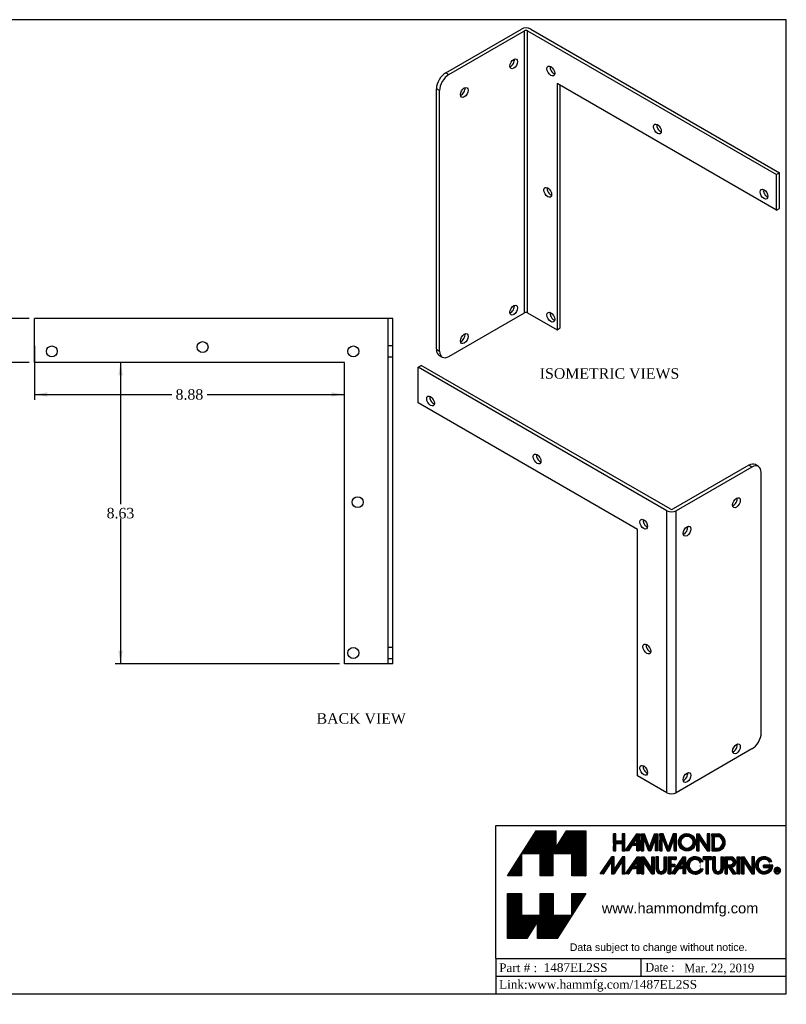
# Model space of a CAD drawing. Header units: inches. Extents: x 0.1 to 41.9, y -0.2 to 27.9.
# Tile 2 of 2: x 20 to 41.9, y -0.2 to 27.9. Entities that reach past the tile are written whole.
import ezdxf
from ezdxf import colors
from ezdxf.entities.mleader import LeaderData, LeaderLine
from ezdxf.enums import TextEntityAlignment as Align
from ezdxf.lldxf.tags import DXFTag
from ezdxf.math import Vec2, Vec3

# ---------------------------------------------------------------- set-up
doc = ezdxf.new("R2010")
doc.units = ezdxf.units.IN
doc.header["$MEASUREMENT"] = 0
for name, color, linetype in [('COM70676-3', 7, 'Continuous'), ('Default', 7, 'Continuous'), ('Layer_1', 7, 'Continuous')]:
    doc.layers.add(name, color=color, linetype=linetype)
doc.styles.add('SEACAD_Times_New_Roman', font='times.ttf')
tags = doc.linetypes.add('HIDDEN2', pattern=[0.1875, 0.125, -0.0625]).pattern_tags.tags
tags[6:7] = [DXFTag(74, 4), DXFTag(75, 0), DXFTag(340, '0'), DXFTag(46, 0.0), DXFTag(50, 0.0), DXFTag(44, 0.0), DXFTag(45, 0.0)]
tags[4:5] = [DXFTag(74, 4), DXFTag(75, 0), DXFTag(340, '0'), DXFTag(46, 0.0), DXFTag(50, 0.0), DXFTag(44, 0.0), DXFTag(45, 0.0)]
doc.dimstyles.new('HAMMOND_(STH_-_48x32)', dxfattribs={"dimtxt": 0.3, "dimasz": 0.375, "dimexe": 0.15, "dimexo": 0.15, "dimgap": 0.075, "dimtad": 0, "dimtih": 1, "dimtoh": 1, "dimzin": 0, "dimdsep": 46, "dimtxsty": 'SEACAD_Times_New_Roman', "dimblk1": '_SE_FILLED', "dimblk2": '_SE_FILLED', "dimsah": 1, "dimcen": 0.15, "dimadec": 0, "dimazin": 0, "dimtfac": 0.8, "dimtofl": 0, "dimtmove": 1, "dimatfit": 3, "dimfxl": 1, "dimtolj": 1, "dimtzin": 0, "dimarcsym": 0})

# ---------------------------------------------------------------- blocks, each defined once
blk = doc.blocks.new('SE1')
at = {"layer": 'COM70676-3', "color": 7, "linetype": 'Continuous'}
for p, q in [((32.189, 26.412), (34.357, 27.663)), ((32.278, 26.361), (34.445, 27.612)), ((34.445, 19.549), (34.445, 27.612)), ((34.53, 27.612), (41.647, 23.503)), ((34.53, 19.549), (34.53, 27.612)), ((34.618, 27.663), (41.735, 23.554)), ((32.189, 26.412), (32.278, 26.361)), ((31.924, 18.502), (31.924, 25.952)), ((32.012, 25.901), (31.924, 25.952)), ((41.647, 22.482), (35.371, 26.105)), ((35.371, 26.105), (35.371, 19.063)), ((35.46, 19.114), (35.46, 26.054)), ((32.012, 18.451), (32.012, 25.901)), ((41.735, 23.554), (41.647, 23.503)), ((41.647, 22.482), (41.647, 23.503)), ((41.735, 22.533), (41.735, 23.554)), ((41.647, 22.482), (41.735, 22.533)), ((32.278, 18.298), (34.445, 19.549)), ((34.53, 19.549), (35.371, 19.063)), ((35.371, 19.063), (35.46, 19.114)), ((31.924, 18.502), (32.012, 18.451)), ((32.002, 18.33), (32.09, 18.279))]:
    blk.add_line(p, q, dxfattribs=at)
for centre, major_axis, start_param, end_param in [((34.487, 27.587), (-0.185, 0), 3.926991, 5.497787), ((34.487, 27.587), (-0.06, 0), 3.926991, 5.497787), ((34.045, 26.718), (-0.078, -0.135), 0.601264, 2.540328), ((35.283, 26.514), (0.078, -0.135), 3.742857, 5.681921), ((32.189, 26.105), (-0.188, -0.325), 3.926991, 5.497787), ((32.278, 26.054), (0.188, 0.325), 0.785398, 2.356194), ((32.631, 25.901), (-0.078, -0.135), 0.601264, 2.540328), ((38.333, 24.855), (0.078, -0.135), 3.742857, 5.681921), ((35.195, 23.044), (0.078, -0.135), 3.742857, 5.681921), ((41.382, 22.992), (0.078, -0.135), 3.742857, 5.681921), ((34.045, 19.676), (-0.078, -0.135), 0.601264, 2.540328), ((34.487, 19.524), (-0.06, 0), 3.926991, 5.497787), ((35.283, 19.472), (0.078, -0.135), 3.742857, 5.681921), ((32.631, 18.859), (-0.078, -0.135), 0.601264, 2.540328), ((32.189, 18.655), (0.188, 0.325), 2.356194, 3.141593), ((32.278, 18.604), (0.188, 0.325), 2.356194, 3.926991)]:
    blk.add_ellipse(centre, major_axis=major_axis, ratio=0.57735, start_param=start_param, end_param=end_param, dxfattribs=at)
for centre, major_axis in [((34.134, 26.667), (0.078, 0.135)), ((35.194, 26.463), (-0.078, 0.135)), ((32.72, 25.85), (0.078, 0.135)), ((38.244, 24.804), (-0.078, 0.135)), ((35.107, 22.993), (-0.078, 0.135)), ((41.293, 22.941), (-0.078, 0.135)), ((34.134, 19.625), (0.078, 0.135)), ((35.194, 19.421), (-0.078, 0.135)), ((32.72, 18.808), (0.078, 0.135))]:
    blk.add_ellipse(centre, major_axis=major_axis, ratio=0.57735, dxfattribs=at)
blk = doc.blocks.new('SE4')
at = {"layer": 'COM70676-3', "color": 7, "linetype": 'Continuous'}
for p, q in [((31.4, 17.993), (31.489, 18.044)), ((38.606, 13.935), (31.489, 18.044)), ((38.517, 13.884), (31.4, 17.993)), ((31.4, 16.972), (31.4, 17.993)), ((37.676, 13.349), (31.4, 16.972)), ((40.858, 15.186), (38.69, 13.935)), ((40.946, 15.135), (38.779, 13.884)), ((40.946, 15.135), (40.858, 15.186)), ((41.134, 15.154), (41.045, 15.205)), ((41.211, 7.532), (41.211, 14.982)), ((38.517, 5.821), (38.517, 13.884)), ((38.779, 5.821), (38.779, 13.884)), ((37.676, 6.307), (37.676, 13.349)), ((40.946, 7.072), (38.779, 5.821)), ((38.517, 5.821), (37.676, 6.307))]:
    blk.add_line(p, q, dxfattribs=at)
for centre, major_axis in [((31.754, 17.023), (0.078, -0.135)), ((34.803, 15.365), (0.078, -0.135)), ((40.504, 14.115), (0.078, 0.135)), ((37.852, 13.502), (0.078, -0.135)), ((39.09, 13.298), (0.078, 0.135)), ((37.94, 9.931), (0.078, -0.135)), ((40.504, 7.073), (0.078, 0.135)), ((37.852, 6.46), (0.078, -0.135)), ((39.09, 6.256), (0.078, 0.135))]:
    blk.add_ellipse(centre, major_axis=major_axis, ratio=0.57735, dxfattribs=at)
for centre, major_axis, start_param, end_param in [((31.842, 17.074), (-0.078, 0.135), 0.601264, 2.540328), ((34.891, 15.416), (-0.078, 0.135), 0.601264, 2.540328), ((40.858, 14.88), (-0.187, -0.325), 3.141593, 3.926991), ((40.946, 14.829), (-0.187, -0.325), 2.356194, 3.926991), ((40.416, 14.166), (-0.078, -0.135), 0.601264, 2.540328), ((38.648, 13.96), (0.185, 0), 3.926991, 5.497787), ((38.648, 13.96), (0.06, 0), 3.926991, 5.497787), ((37.941, 13.553), (-0.078, 0.135), 0.601264, 2.540328), ((39.002, 13.349), (-0.078, -0.135), 0.601264, 2.540328), ((38.029, 9.982), (-0.078, 0.135), 0.601264, 2.540328), ((40.946, 7.379), (-0.188, -0.325), 0.785398, 2.356194), ((40.416, 7.124), (-0.078, -0.135), 0.601264, 2.540328), ((37.941, 6.511), (-0.078, 0.135), 0.601264, 2.540328), ((39.002, 6.307), (-0.078, -0.135), 0.601264, 2.540328), ((38.648, 5.897), (0.185, 0), 3.926991, 5.497787)]:
    blk.add_ellipse(centre, major_axis=major_axis, ratio=0.57735, start_param=start_param, end_param=end_param, dxfattribs=at)
blk = doc.blocks.new('SE5')
at = {"layer": 'COM70676-3', "color": 7, "linetype": 'Continuous'}
for p, q in [((30.486, 19.379), (20.421, 19.379)), ((20.421, 18.129), (20.421, 19.379)), ((30.671, 19.379), (30.486, 19.379)), ((30.671, 9.504), (30.671, 19.379)), ((29.296, 18.129), (20.421, 18.129)), ((29.296, 9.504), (29.296, 18.129)), ((30.486, 9.504), (29.296, 9.504)), ((30.671, 9.504), (30.486, 9.504))]:
    blk.add_line(p, q, dxfattribs=at)
at = {"layer": 'COM70676-3', "color": 7, "linetype": 'HIDDEN2'}
for p, q in [((30.546, 9.504), (30.546, 19.379)), ((30.671, 18.598), (30.546, 18.598)), ((30.546, 18.285), (30.671, 18.285)), ((30.671, 9.973), (30.546, 9.973)), ((30.546, 9.661), (30.671, 9.661))]:
    blk.add_line(p, q, dxfattribs=at)
at = {"layer": 'COM70676-3', "color": 7, "linetype": 'Continuous'}
for centre in [(20.921, 18.442), (25.233, 18.567), (29.546, 18.442), (29.67, 14.13), (29.546, 9.817)]:
    blk.add_circle(centre, 0.156, dxfattribs=at)
blk = doc.blocks.new('DMBLK4323')
at = {"layer": 'Default', "linetype": 'Continuous', "transparency": 16777216}
for points in [[(20.796, 17.148), (20.796, 17.273), (20.421, 17.211)], [(28.921, 17.148), (29.296, 17.211), (28.921, 17.273)]]:
    blk.add_hatch(color=7, dxfattribs=at).paths.add_polyline_path(points)
at = {"layer": 'Default', "color": 7, "linetype": 'Continuous', "transparency": 16777216}
for p, q in [((20.421, 18.604), (20.421, 17.061)), ((20.421, 17.211), (24.355, 17.211)), ((25.361, 17.211), (29.296, 17.211))]:
    blk.add_line(p, q, dxfattribs=at)
at = {"layer": 'Default', "color": 7, "linetype": 'Continuous', "transparency": 16777216, "style": 'SEACAD_Times_New_Roman'}
blk.add_text('8.88', height=0.3, dxfattribs=at).set_placement((24.46, 17.361), align=Align.TOP_LEFT)
blk = doc.blocks.new('_SE_FILLED')
at = {"color": 0}
blk.add_line((0, 0), (-1, 0), dxfattribs=at)
blk.add_solid([(0, 0), (-1, -0.1665), (-1, 0.1665), (0, 0)], dxfattribs=at)
blk = doc.blocks.new('DMBLK4324')
at = {"layer": 'Default', "linetype": 'Continuous', "transparency": 16777216}
for points in [[(22.824, 17.754), (22.949, 17.754), (22.886, 18.129)], [(22.824, 9.879), (22.886, 9.504), (22.949, 9.879)]]:
    blk.add_hatch(color=7, dxfattribs=at).paths.add_polyline_path(points)
at = {"layer": 'Default', "color": 7, "linetype": 'Continuous', "transparency": 16777216}
for p, q in [((22.886, 18.129), (22.886, 14.072)), ((22.886, 13.667), (22.886, 9.504)), ((29.146, 9.504), (22.736, 9.504))]:
    blk.add_line(p, q, dxfattribs=at)
at = {"layer": 'Default', "color": 7, "linetype": 'Continuous', "transparency": 16777216, "style": 'SEACAD_Times_New_Roman'}
blk.add_text('8.63', height=0.3, dxfattribs=at).set_placement((22.488, 13.967), align=Align.TOP_LEFT)
blk = doc.blocks.new('DMBLK4325')
at = {"layer": 'Default', "linetype": 'Continuous', "transparency": 16777216}
for points in [[(19.303, 19.004), (19.428, 19.004), (19.365, 19.379)], [(19.303, 18.504), (19.365, 18.129), (19.428, 18.504)]]:
    blk.add_hatch(color=7, dxfattribs=at).paths.add_polyline_path(points)
at = {"layer": 'Default', "color": 7, "linetype": 'Continuous', "transparency": 16777216}
for p, q in [((20.271, 19.379), (19.215, 19.379)), ((19.365, 19.009), (19.365, 19.379)), ((19.365, 18.129), (19.365, 18.604)), ((20.271, 18.129), (19.215, 18.129))]:
    blk.add_line(p, q, dxfattribs=at)
at = {"layer": 'Default', "color": 7, "linetype": 'Continuous', "transparency": 16777216, "style": 'SEACAD_Times_New_Roman'}
blk.add_text('1.25', height=0.3, dxfattribs=at).set_placement((18.967, 18.904), align=Align.TOP_LEFT)
blk = doc.blocks.new('TITLE_BLOCK')
at = {"layer": 'Default', "linetype": 'Continuous'}
h = blk.add_hatch(dxfattribs=at)
h.set_pattern_fill('LINE', scale=0.007999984, angle=45, style=0)
h.paths.add_polyline_path([(1.298, 2.413), (1.837, 2.413), (1.837, 1.791), (2.237, 1.791), (2.237, 3.074), (1.687, 3.074), (1.383, 2.59), (1.383, 3.074), (0.817, 3.074), (-0.002, 1.791), (0.4, 1.791), (0.4, 2.413), (0.935, 2.413), (0.935, 1.791), (1.298, 1.791)])
h = blk.add_hatch(dxfattribs=at)
h.set_pattern_fill('LINE', scale=4000, angle=45, style=0)
h.paths.add_polyline_path([(3.353, 2.505), (3.353, 2.988), (3.282, 2.988), (3.282, 2.786), (3.101, 2.786), (3.101, 2.988), (3.03, 2.988), (3.03, 2.505), (3.101, 2.505), (3.101, 2.715), (3.282, 2.715), (3.282, 2.505)])
h = blk.add_hatch(dxfattribs=at)
h.set_pattern_fill('LINE', scale=4000, angle=45, style=0)
h.paths.add_polyline_path([(3.282, 2.715), (3.282, 2.505), (3.353, 2.505), (3.353, 2.988), (3.282, 2.988), (3.282, 2.786), (3.101, 2.786), (3.101, 2.988), (3.03, 2.988), (3.03, 2.505), (3.101, 2.505), (3.101, 2.715)])
h = blk.add_hatch(dxfattribs=at)
h.set_pattern_fill('LINE', scale=4000, angle=45, style=0)
h.paths.add_polyline_path([(3.101, 2.715), (3.282, 2.715), (3.282, 2.505), (3.353, 2.505), (3.353, 2.988), (3.282, 2.988), (3.282, 2.786), (3.101, 2.786), (3.101, 2.988), (3.03, 2.988), (3.03, 2.505), (3.101, 2.505)])
h = blk.add_hatch(dxfattribs=at)
h.set_pattern_fill('LINE', scale=1600, angle=45, style=0)
h.paths.add_polyline_path([(3.282, 2.988), (3.282, 2.786), (3.101, 2.786), (3.101, 2.988), (3.03, 2.988), (3.03, 2.505), (3.101, 2.505), (3.101, 2.715), (3.282, 2.715), (3.282, 2.505), (3.353, 2.505), (3.353, 2.988)])
h = blk.add_hatch(dxfattribs=at)
h.set_pattern_fill('LINE', scale=1600, angle=45, style=0)
h.paths.add_polyline_path([(3.353, 2.505), (3.353, 2.988), (3.282, 2.988), (3.282, 2.786), (3.101, 2.786), (3.101, 2.988), (3.03, 2.988), (3.03, 2.505), (3.101, 2.505), (3.101, 2.715), (3.282, 2.715), (3.282, 2.505)])
h = blk.add_hatch(dxfattribs=at)
h.set_pattern_fill('LINE', scale=0.007999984, angle=45, style=0)
h.paths.add_polyline_path([(3.353, 2.505), (3.353, 2.988), (3.282, 2.988), (3.282, 2.786), (3.101, 2.786), (3.101, 2.988), (3.03, 2.988), (3.03, 2.505), (3.101, 2.505), (3.101, 2.715), (3.282, 2.715), (3.282, 2.505)])
h = blk.add_hatch(dxfattribs=at)
h.set_pattern_fill('LINE', scale=0.007999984, angle=45, style=0)
h.paths.add_polyline_path([(3.699, 2.988), (3.363, 2.505), (3.458, 2.505), (3.561, 2.655), (3.699, 2.655), (3.699, 2.505), (3.773, 2.505), (3.773, 2.988)])
h.paths.add_polyline_path([(3.606, 2.72), (3.699, 2.72), (3.699, 2.847)])
h = blk.add_hatch(dxfattribs=at)
h.set_pattern_fill('LINE', scale=0.007999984, angle=45, style=0)
edge = h.paths.add_edge_path()
edge.add_line((3.823, 2.988), (3.823, 2.505))
edge.add_line((3.823, 2.505), (3.894, 2.505))
edge.add_spline(control_points=[(3.894, 2.505), (3.894, 2.505), (3.894, 2.879), (3.894, 2.879)], knot_values=[0, 0, 0, 0, 1, 1, 1, 1], degree=3, periodic=0)
edge.add_line((3.894, 2.879), (4.029, 2.505))
edge.add_spline(control_points=[(4.029, 2.505), (4.029, 2.505), (4.1, 2.505), (4.1, 2.505)], knot_values=[0, 0, 0, 0, 1, 1, 1, 1], degree=3, periodic=0)
edge.add_line((4.1, 2.505), (4.233, 2.877))
edge.add_spline(control_points=[(4.233, 2.877), (4.233, 2.877), (4.233, 2.505), (4.233, 2.505)], knot_values=[0, 0, 0, 0, 1, 1, 1, 1], degree=3, periodic=0)
edge.add_spline(control_points=[(4.233, 2.505), (4.233, 2.505), (4.304, 2.505), (4.304, 2.505)], knot_values=[0, 0, 0, 0, 1, 1, 1, 1], degree=3, periodic=0)
edge.add_line((4.304, 2.505), (4.304, 2.988))
edge.add_spline(control_points=[(4.304, 2.988), (4.304, 2.988), (4.203, 2.988), (4.203, 2.988)], knot_values=[0, 0, 0, 0, 1, 1, 1, 1], degree=3, periodic=0)
edge.add_line((4.203, 2.988), (4.066, 2.596))
edge.add_line((4.066, 2.596), (3.921, 2.988))
edge.add_spline(control_points=[(3.921, 2.988), (3.921, 2.988), (3.823, 2.988), (3.823, 2.988)], knot_values=[0, 0, 0, 0, 1, 1, 1, 1], degree=3, periodic=0)
h = blk.add_hatch(dxfattribs=at)
h.set_pattern_fill('LINE', scale=0.007999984, angle=45, style=0)
h.paths.add_polyline_path([(4.357, 2.988), (4.357, 2.505), (4.426, 2.505), (4.426, 2.879), (4.563, 2.505), (4.636, 2.505), (4.77, 2.877), (4.77, 2.505), (4.838, 2.505), (4.838, 2.988), (4.74, 2.988), (4.598, 2.596), (4.454, 2.988)])
h = blk.add_hatch(dxfattribs=at)
h.set_pattern_fill('LINE', scale=0.007999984, angle=45, style=0)
edge = h.paths.add_edge_path()
edge.add_ellipse((5.134, 2.748), major_axis=(0.246, 0), ratio=1, start_angle=0, end_angle=360)
edge = h.paths.add_edge_path()
edge.add_ellipse((5.134, 2.748), major_axis=(0.174, 0), ratio=1, start_angle=0, end_angle=360)
h = blk.add_hatch(dxfattribs=at)
h.set_pattern_fill('LINE', scale=0.007999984, angle=45, style=0)
edge = h.paths.add_edge_path()
edge.add_line((5.486, 2.505), (5.486, 2.84))
edge.add_line((5.486, 2.84), (5.714, 2.505))
edge.add_line((5.714, 2.505), (5.788, 2.505))
edge.add_line((5.788, 2.505), (5.788, 2.988))
edge.add_line((5.788, 2.988), (5.714, 2.988))
edge.add_line((5.714, 2.988), (5.714, 2.641))
edge.add_line((5.714, 2.641), (5.486, 2.988))
edge.add_spline(control_points=[(5.486, 2.988), (5.486, 2.988), (5.415, 2.988), (5.415, 2.988)], knot_values=[0, 0, 0, 0, 1, 1, 1, 1], degree=3, periodic=0)
edge.add_line((5.415, 2.988), (5.415, 2.505))
edge.add_line((5.415, 2.505), (5.486, 2.505))
h = blk.add_hatch(dxfattribs=at)
h.set_pattern_fill('LINE', scale=0.007999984, angle=45, style=0)
edge = h.paths.add_edge_path()
edge.add_line((5.843, 2.988), (5.843, 2.505))
edge.add_line((5.843, 2.505), (6.029, 2.505))
edge.add_arc((5.984, 2.746), 0.246, 280.5504, 439.4496)
edge.add_line((6.029, 2.988), (5.843, 2.988))
edge = h.paths.add_edge_path()
edge.add_line((5.917, 2.576), (6.038, 2.576))
edge.add_arc((5.978, 2.746), 0.18, 289.4917, 430.5083)
edge.add_line((6.038, 2.916), (5.917, 2.916))
edge.add_line((5.917, 2.916), (5.917, 2.576))
h = blk.add_hatch(dxfattribs=at)
h.set_pattern_fill('LINE', scale=0.007999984, angle=45, style=0)
h.paths.add_polyline_path([(3.05, 1.975), (3.05, 2.329), (2.983, 2.329), (2.655, 1.843), (2.747, 1.843), (2.975, 2.186), (2.975, 1.843), (3.05, 1.843), (3.279, 2.186), (3.279, 1.843), (3.353, 1.843), (3.353, 2.329), (3.287, 2.329)])
h = blk.add_hatch(dxfattribs=at)
h.set_pattern_fill('LINE', scale=0.007999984, angle=45, style=0)
h.paths.add_polyline_path([(3.707, 2.329), (3.369, 1.843), (3.464, 1.843), (3.57, 1.994), (3.707, 1.994), (3.707, 1.843), (3.778, 1.843), (3.778, 2.329)])
h.paths.add_polyline_path([(3.612, 2.059), (3.707, 2.059), (3.707, 2.186)])
h = blk.add_hatch(dxfattribs=at)
h.set_pattern_fill('LINE', scale=0.007999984, angle=45, style=0)
edge = h.paths.add_edge_path()
edge.add_line((3.823, 2.329), (3.823, 1.843))
edge.add_spline(control_points=[(3.823, 1.843), (3.823, 1.843), (3.898, 1.843), (3.898, 1.843)], knot_values=[0, 0, 0, 0, 1, 1, 1, 1], degree=3, periodic=0)
edge.add_line((3.898, 1.843), (3.898, 2.179))
edge.add_line((3.898, 2.179), (4.125, 1.843))
edge.add_line((4.125, 1.843), (4.194, 1.843))
edge.add_line((4.194, 1.843), (4.194, 2.329))
edge.add_line((4.194, 2.329), (4.125, 2.329))
edge.add_line((4.125, 2.329), (4.125, 1.984))
edge.add_line((4.125, 1.984), (3.898, 2.329))
edge.add_line((3.898, 2.329), (3.823, 2.329))
h = blk.add_hatch(dxfattribs=at)
h.set_pattern_fill('LINE', scale=0.007999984, angle=45, style=0)
edge = h.paths.add_edge_path()
edge.add_line((4.246, 2.329), (4.246, 1.991))
edge.add_arc((4.398, 1.991), 0.152, 180, 360)
edge.add_spline(control_points=[(4.551, 1.991), (4.551, 1.991), (4.551, 2.329), (4.551, 2.329)], knot_values=[0, 0, 0, 0, 1, 1, 1, 1], degree=3, periodic=0)
edge.add_line((4.551, 2.329), (4.478, 2.329))
edge.add_line((4.478, 2.329), (4.478, 1.991))
edge.add_arc((4.397, 1.991), 0.0818, 180, 360, ccw=False)
edge.add_spline(control_points=[(4.315, 1.991), (4.315, 1.991), (4.315, 2.329), (4.315, 2.329)], knot_values=[0, 0, 0, 0, 1, 1, 1, 1], degree=3, periodic=0)
edge.add_line((4.315, 2.329), (4.246, 2.329))
h = blk.add_hatch(dxfattribs=at)
h.set_pattern_fill('LINE', scale=0.007999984, angle=45, style=0)
h.paths.add_polyline_path([(4.671, 2.126), (4.671, 2.255), (4.82, 2.255), (4.82, 2.329), (4.6, 2.329), (4.6, 1.843), (4.671, 1.843), (4.671, 2.055), (4.785, 2.055), (4.785, 2.126)])
h = blk.add_hatch(dxfattribs=at)
h.set_pattern_fill('LINE', scale=0.007999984, angle=45, style=0)
h.paths.add_polyline_path([(5.026, 2.329), (4.688, 1.843), (4.783, 1.843), (4.888, 1.994), (5.026, 1.994), (5.026, 1.843), (5.096, 1.843), (5.096, 2.329)])
h.paths.add_polyline_path([(4.931, 2.059), (5.026, 2.059), (5.026, 2.186)])
h = blk.add_hatch(dxfattribs=at)
h.set_pattern_fill('LINE', scale=0.007999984, angle=45, style=0)
edge = h.paths.add_edge_path()
edge.add_arc((5.371, 2.084), 0.174, 39.2877, 326.6534, ccw=False)
edge.add_line((5.505, 2.194), (5.593, 2.194))
edge.add_arc((5.369, 2.086), 0.249, 25.7876, 336.8358)
edge.add_line((5.598, 1.988), (5.516, 1.988))
h = blk.add_hatch(dxfattribs=at)
h.set_pattern_fill('LINE', scale=0.007999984, angle=45, style=0)
h.paths.add_polyline_path([(5.754, 1.843), (5.754, 2.255), (5.838, 2.255), (5.838, 2.329), (5.598, 2.329), (5.598, 2.255), (5.68, 2.255), (5.68, 1.843)])
h = blk.add_hatch(dxfattribs=at)
h.set_pattern_fill('LINE', scale=0.007999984, angle=45, style=0)
edge = h.paths.add_edge_path()
edge.add_line((5.941, 1.991), (5.941, 2.329))
edge.add_line((5.941, 2.329), (5.87, 2.329))
edge.add_line((5.87, 2.329), (5.87, 1.991))
edge.add_arc((6.022, 1.991), 0.152, 180, 360)
edge.add_line((6.174, 1.991), (6.174, 2.329))
edge.add_line((6.174, 2.329), (6.105, 2.329))
edge.add_line((6.105, 2.329), (6.105, 1.991))
edge.add_arc((6.023, 1.991), 0.0818, 180, 360, ccw=False)
h = blk.add_hatch(dxfattribs=at)
h.set_pattern_fill('LINE', scale=0.007999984, angle=45, style=0)
edge = h.paths.add_edge_path()
edge.add_line((6.539, 1.843), (6.418, 2.031))
edge.add_arc((6.378, 2.178), 0.152, 285.0503, 450)
edge.add_line((6.378, 2.329), (6.224, 2.329))
edge.add_line((6.224, 2.329), (6.224, 1.843))
edge.add_line((6.224, 1.843), (6.296, 1.843))
edge.add_line((6.296, 1.843), (6.296, 2.074))
edge.add_line((6.296, 2.074), (6.446, 1.843))
edge.add_line((6.446, 1.843), (6.539, 1.843))
edge = h.paths.add_edge_path()
edge.add_spline(control_points=[(6.367, 2.255), (6.367, 2.255), (6.296, 2.255), (6.296, 2.255)], knot_values=[0, 0, 0, 0, 1, 1, 1, 1], degree=3, periodic=0)
edge.add_spline(control_points=[(6.296, 2.255), (6.296, 2.255), (6.293, 2.097), (6.293, 2.097)], knot_values=[0, 0, 0, 0, 1, 1, 1, 1], degree=3, periodic=0)
edge.add_spline(control_points=[(6.293, 2.097), (6.293, 2.097), (6.369, 2.097), (6.369, 2.097)], knot_values=[0, 0, 0, 0, 1, 1, 1, 1], degree=3, periodic=0)
edge.add_spline(control_points=[(6.369, 2.097), (6.407, 2.097), (6.443, 2.116), (6.452, 2.156), (6.452, 2.156), (6.452, 2.156), (6.452, 2.156), (6.465, 2.216), (6.425, 2.255), (6.367, 2.255)], knot_values=[0, 0, 0, 0, 0.333333, 0.333333, 0.333333, 0.666667, 0.666667, 0.666667, 1, 1, 1, 1], degree=3, periodic=0)
h = blk.add_hatch(dxfattribs=at)
h.set_pattern_fill('LINE', scale=0.007999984, angle=45, style=0)
h.paths.add_polyline_path([(6.573, 2.329), (6.573, 1.843), (6.647, 1.843), (6.647, 2.329)])
h = blk.add_hatch(dxfattribs=at)
h.set_pattern_fill('LINE', scale=0.007999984, angle=45, style=0)
h.paths.add_polyline_path([(6.991, 1.984), (6.766, 2.329), (6.692, 2.329), (6.692, 1.843), (6.766, 1.843), (6.766, 2.179), (6.993, 1.843), (7.064, 1.843), (7.064, 2.329), (6.991, 2.329)])
h = blk.add_hatch(dxfattribs=at)
h.set_pattern_fill('LINE', scale=0.007999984, angle=45, style=0)
edge = h.paths.add_edge_path()
edge.add_arc((7.341, 2.089), 0.247, 25.3267, 361.1485)
edge.add_line((7.588, 2.094), (7.318, 2.094))
edge.add_line((7.318, 2.094), (7.318, 2.023))
edge.add_line((7.318, 2.023), (7.503, 2.023))
edge.add_arc((7.34, 2.088), 0.175, 37.5258, 338.16, ccw=False)
edge.add_spline(control_points=[(7.479, 2.194), (7.479, 2.194), (7.564, 2.194), (7.564, 2.194)], knot_values=[0, 0, 0, 0, 1, 1, 1, 1], degree=3, periodic=0)
h = blk.add_hatch(dxfattribs=at)
h.set_pattern_fill('LINE', scale=0.007999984, angle=45, style=0)
edge = h.paths.add_edge_path()
edge.add_arc((7.717, 1.906), 0.0365, 346.4908, 405.2758)
edge.add_arc((7.727, 1.957), 0.0298, 303.8181, 360)
edge.add_arc((7.727, 1.957), 0.0298, 0, 90)
edge.add_line((7.727, 1.987), (7.712, 1.987))
edge.add_spline(control_points=[(7.712, 1.987), (7.712, 1.987), (7.676, 1.987), (7.676, 1.987)], knot_values=[0, 0, 0, 0, 1, 1, 1, 1], degree=3, periodic=0)
edge.add_line((7.676, 1.987), (7.676, 1.889))
edge.add_line((7.676, 1.889), (7.695, 1.889))
edge.add_line((7.695, 1.889), (7.695, 1.927))
edge.add_line((7.695, 1.927), (7.708, 1.927))
edge.add_arc((7.708, 1.899), 0.028, -3.5427, 90, ccw=False)
edge.add_arc((7.75, 1.897), 0.0143, 179.4576, 215.164)
edge.add_line((7.739, 1.889), (7.758, 1.889))
edge.add_arc((7.761, 1.896), 0.00848, 172.6028, 244.0603, ccw=False)
edge = h.paths.add_edge_path()
edge.add_arc((7.72, 1.948), 0.0235, 67.1074, 90)
edge.add_arc((7.711, 1.856), 0.116, 85.2089, 90)
edge.add_line((7.711, 1.971), (7.695, 1.971))
edge.add_line((7.695, 1.971), (7.695, 1.942))
edge.add_line((7.695, 1.942), (7.711, 1.942))
edge.add_arc((7.711, 2.032), 0.0895, 270, 275.8698)
edge.add_arc((7.72, 1.962), 0.0199, 270, 297.342)
edge.add_arc((7.724, 1.957), 0.0133, 293.2998, 426.7002)
h = blk.add_hatch(dxfattribs=at)
h.set_pattern_fill('LINE', scale=0.007999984, angle=45, style=0)
h.paths.add_polyline_path([(1.837, 0.662), (1.302, 0.662), (1.302, 1.285), (0.935, 1.285), (0.935, 0.662), (0.4, 0.662), (0.4, 1.285), (0, 1.285), (0, 0), (0.55, 0), (0.854, 0.484), (0.854, 0), (1.42, 0), (2.238, 1.285), (1.837, 1.285)])
at = {"layer": 'Default', "color": 7, "linetype": 'Continuous'}
for p, q in [((-0.002, 1.791), (0.817, 3.074)), ((2.237, 3.074), (2.237, 1.791)), ((3.101, 2.988), (3.03, 2.988)), ((3.03, 2.988), (3.03, 2.505)), ((3.101, 2.786), (3.101, 2.988)), ((3.353, 2.988), (3.282, 2.988)), ((3.282, 2.988), (3.282, 2.786)), ((3.353, 2.505), (3.353, 2.988)), ((3.363, 2.505), (3.699, 2.988)), ((3.606, 2.72), (3.699, 2.847)), ((3.699, 2.988), (3.773, 2.988)), ((3.699, 2.72), (3.699, 2.847)), ((3.773, 2.988), (3.773, 2.505)), ((3.823, 2.988), (3.823, 2.505)), ((3.894, 2.879), (4.029, 2.505)), ((4.066, 2.596), (3.921, 2.988)), ((4.066, 2.596), (4.203, 2.988)), ((4.233, 2.877), (4.1, 2.505)), ((4.304, 2.988), (4.304, 2.505)), ((4.357, 2.988), (4.357, 2.505)), ((4.454, 2.988), (4.357, 2.988)), ((4.426, 2.505), (4.426, 2.879)), ((4.426, 2.879), (4.563, 2.505)), ((4.598, 2.596), (4.454, 2.988)), ((4.74, 2.988), (4.598, 2.596)), ((4.636, 2.505), (4.77, 2.877)), ((4.838, 2.988), (4.74, 2.988)), ((4.77, 2.877), (4.77, 2.505)), ((4.838, 2.505), (4.838, 2.988)), ((5.415, 2.505), (5.415, 2.988)), ((5.714, 2.641), (5.486, 2.988)), ((5.486, 2.505), (5.486, 2.84)), ((5.486, 2.84), (5.714, 2.505)), ((5.788, 2.988), (5.714, 2.988)), ((5.714, 2.988), (5.714, 2.641)), ((5.788, 2.505), (5.788, 2.988)), ((5.843, 2.988), (5.843, 2.505)), ((5.843, 2.988), (6.029, 2.988)), ((5.917, 2.576), (5.917, 2.916)), ((5.917, 2.916), (6.038, 2.916)), ((3.101, 2.786), (3.282, 2.786)), ((3.101, 2.505), (3.101, 2.715)), ((3.101, 2.715), (3.282, 2.715)), ((3.282, 2.715), (3.282, 2.505)), ((3.561, 2.655), (3.458, 2.505)), ((3.699, 2.655), (3.561, 2.655)), ((3.606, 2.72), (3.699, 2.72)), ((3.699, 2.505), (3.699, 2.655)), ((5.917, 2.576), (6.038, 2.576)), ((2.655, 1.843), (2.983, 2.329)), ((3.05, 2.329), (2.983, 2.329)), ((3.03, 2.505), (3.101, 2.505)), ((3.05, 1.975), (3.05, 2.329)), ((3.287, 2.329), (3.05, 1.975)), ((3.353, 2.329), (3.287, 2.329)), ((3.353, 1.843), (3.353, 2.329)), ((3.458, 2.505), (3.363, 2.505)), ((3.707, 2.329), (3.369, 1.843)), ((3.773, 2.505), (3.699, 2.505)), ((3.707, 2.329), (3.778, 2.329)), ((3.778, 2.329), (3.778, 1.843)), ((3.823, 2.505), (3.894, 2.505)), ((3.823, 1.843), (3.823, 2.329)), ((3.823, 2.329), (3.898, 2.329)), ((3.898, 2.329), (4.125, 1.984)), ((4.125, 2.329), (4.194, 2.329)), ((4.125, 1.984), (4.125, 2.329)), ((4.194, 2.329), (4.194, 1.843)), ((4.246, 2.329), (4.246, 1.991)), ((4.315, 2.329), (4.246, 2.329)), ((4.357, 2.505), (4.426, 2.505)), ((4.478, 2.329), (4.551, 2.329)), ((4.478, 2.329), (4.478, 1.991)), ((4.563, 2.505), (4.636, 2.505)), ((4.6, 2.329), (4.82, 2.329)), ((4.6, 1.843), (4.6, 2.329)), ((4.671, 2.255), (4.671, 2.126)), ((4.82, 2.255), (4.671, 2.255)), ((4.688, 1.843), (5.026, 2.329)), ((4.77, 2.505), (4.838, 2.505)), ((4.82, 2.329), (4.82, 2.255)), ((5.026, 2.329), (5.096, 2.329)), ((5.096, 2.329), (5.096, 1.843)), ((5.415, 2.505), (5.486, 2.505)), ((5.838, 2.329), (5.598, 2.329)), ((5.598, 2.329), (5.598, 2.255)), ((5.598, 2.255), (5.68, 2.255)), ((5.68, 1.843), (5.68, 2.255)), ((5.714, 2.505), (5.788, 2.505)), ((5.754, 1.843), (5.754, 2.255)), ((5.754, 2.255), (5.838, 2.255)), ((5.838, 2.255), (5.838, 2.329)), ((5.843, 2.505), (6.029, 2.505)), ((5.941, 2.329), (5.87, 2.329)), ((5.87, 2.329), (5.87, 1.991)), ((5.941, 2.329), (5.941, 1.991)), ((6.105, 2.329), (6.174, 2.329)), ((6.105, 2.329), (6.105, 1.991)), ((6.174, 2.329), (6.174, 1.991)), ((6.224, 2.329), (6.378, 2.329)), ((6.224, 1.843), (6.224, 2.329)), ((6.573, 1.843), (6.573, 2.329)), ((6.573, 2.329), (6.647, 2.329)), ((6.647, 2.329), (6.647, 1.843)), ((6.692, 2.329), (6.766, 2.329)), ((6.692, 2.329), (6.692, 1.843)), ((6.991, 1.984), (6.766, 2.329)), ((7.064, 2.329), (6.991, 2.329)), ((6.991, 2.329), (6.991, 1.984)), ((7.064, 1.843), (7.064, 2.329)), ((2.747, 1.843), (2.975, 2.186)), ((2.975, 2.186), (2.975, 1.843)), ((3.05, 1.843), (3.279, 2.186)), ((3.279, 2.186), (3.279, 1.843)), ((3.464, 1.843), (3.57, 1.994)), ((3.707, 1.994), (3.57, 1.994)), ((3.612, 2.059), (3.707, 2.186)), ((3.707, 2.059), (3.612, 2.059)), ((3.707, 2.186), (3.707, 2.059)), ((3.707, 1.843), (3.707, 1.994)), ((3.898, 1.843), (3.898, 2.179)), ((4.125, 1.843), (3.898, 2.179)), ((4.671, 2.126), (4.785, 2.126)), ((4.671, 2.055), (4.671, 1.843)), ((4.785, 2.055), (4.671, 2.055)), ((4.888, 1.994), (4.783, 1.843)), ((4.785, 2.126), (4.785, 2.055)), ((5.026, 1.994), (4.888, 1.994)), ((4.931, 2.059), (5.026, 2.186)), ((5.026, 2.059), (4.931, 2.059)), ((5.026, 2.186), (5.026, 2.059)), ((5.026, 1.843), (5.026, 1.994)), ((5.505, 2.194), (5.593, 2.194)), ((5.516, 1.988), (5.598, 1.988)), ((6.296, 1.843), (6.296, 2.074)), ((6.296, 2.074), (6.446, 1.843)), ((6.539, 1.843), (6.418, 2.031)), ((6.766, 1.843), (6.766, 2.179)), ((6.766, 2.179), (6.993, 1.843)), ((7.588, 2.094), (7.318, 2.094)), ((7.318, 2.094), (7.318, 2.023)), ((7.318, 2.023), (7.503, 2.023)), ((7.676, 1.889), (7.676, 1.987)), ((7.695, 1.971), (7.695, 1.942)), ((7.695, 1.971), (7.711, 1.971)), ((7.712, 1.987), (7.727, 1.987)), ((2.747, 1.843), (2.655, 1.843)), ((2.975, 1.843), (3.05, 1.843)), ((3.279, 1.843), (3.353, 1.843)), ((3.464, 1.843), (3.369, 1.843)), ((3.778, 1.843), (3.707, 1.843)), ((4.194, 1.843), (4.125, 1.843)), ((4.671, 1.843), (4.6, 1.843)), ((4.783, 1.843), (4.688, 1.843)), ((5.096, 1.843), (5.026, 1.843)), ((5.68, 1.843), (5.754, 1.843)), ((6.224, 1.843), (6.296, 1.843)), ((6.446, 1.843), (6.539, 1.843)), ((6.647, 1.843), (6.573, 1.843)), ((6.692, 1.843), (6.766, 1.843)), ((6.993, 1.843), (7.064, 1.843)), ((7.676, 1.889), (7.695, 1.889)), ((7.695, 1.942), (7.711, 1.942)), ((7.695, 1.927), (7.708, 1.927)), ((7.739, 1.889), (7.758, 1.889)), ((0, 0), (0, 1.285)), ((2.238, 1.285), (1.42, 0))]:
    blk.add_line(p, q, dxfattribs=at)
for radius in [0.246, 0.174]:
    blk.add_circle((5.134, 2.748), radius, dxfattribs=at)
for centre, radius, start, end in [((5.984, 2.746), 0.246, 280.5504, 79.4496), ((5.978, 2.746), 0.18, 289.4917, 70.5083), ((5.369, 2.086), 0.249, 25.7876, 336.8358), ((5.371, 2.084), 0.174, 39.2877, 326.6534), ((6.378, 2.178), 0.152, 285.0503, 90), ((7.341, 2.089), 0.247, 25.3267, 1.1485), ((7.34, 2.088), 0.175, 37.5258, 338.16), ((4.398, 1.991), 0.152, 180, 0), ((4.397, 1.991), 0.0818, 180, 0), ((6.022, 1.991), 0.152, 180, 0), ((6.023, 1.991), 0.0818, 180, 0), ((7.714, 1.939), 0.093, 359.0922, 180.9078), ((7.713, 1.938), 0.0792, 359.6683, 180.3317), ((7.711, 1.856), 0.116, 85.2089, 90), ((7.727, 1.957), 0.0298, 0, 90), ((7.714, 1.936), 0.093, 179.0922, 0.9078), ((7.713, 1.937), 0.0792, 179.6683, 0.3317), ((7.708, 1.899), 0.028, 356.4573, 90), ((7.711, 2.032), 0.0895, 270, 275.8698), ((7.72, 1.948), 0.0235, 67.1074, 90), ((7.72, 1.962), 0.0199, 270, 297.342), ((7.724, 1.957), 0.0133, 293.2998, 66.7002), ((7.75, 1.897), 0.0143, 179.4576, 215.164), ((7.727, 1.957), 0.0298, 303.8181, 0), ((7.717, 1.906), 0.0365, 346.4908, 45.2758), ((7.761, 1.896), 0.00848, 172.6028, 244.0603)]:
    blk.add_arc(centre, radius, start, end, dxfattribs=at)
at = {"layer": 'Layer_1', "color": 7, "linetype": 'Continuous'}
for p, q in [((0.817, 3.074), (1.383, 3.074)), ((0.817, 3.074), (1.383, 3.074)), ((1.383, 3.074), (1.383, 2.59)), ((1.383, 2.59), (1.687, 3.074)), ((1.383, 2.59), (1.687, 3.074)), ((1.383, 3.074), (1.383, 2.59)), ((1.687, 3.074), (2.237, 3.074)), ((1.687, 3.074), (2.237, 3.074)), ((3.282, 2.715), (3.282, 2.715)), ((3.282, 2.715), (3.282, 2.715)), ((0.935, 2.413), (0.4, 2.413)), ((0.4, 2.413), (0.4, 1.791)), ((0.4, 2.413), (0.4, 1.791)), ((0.935, 2.413), (0.4, 2.413)), ((0.935, 1.791), (0.935, 2.413)), ((0.935, 1.791), (0.935, 2.413)), ((1.837, 2.413), (1.298, 2.413)), ((1.298, 2.413), (1.298, 1.791)), ((1.837, 2.413), (1.298, 2.413)), ((1.298, 2.413), (1.298, 1.791)), ((1.837, 1.791), (1.837, 2.413)), ((1.837, 1.791), (1.837, 2.413)), ((3.282, 2.505), (3.353, 2.505)), ((3.282, 2.505), (3.353, 2.505)), ((3.778, 2.329), (3.778, 2.329)), ((3.778, 2.329), (3.778, 2.329)), ((3.778, 2.329), (3.778, 2.329)), ((3.778, 2.329), (3.778, 2.329)), ((0.4, 1.791), (-0.002, 1.791)), ((0.4, 1.791), (-0.002, 1.791)), ((1.298, 1.791), (0.935, 1.791)), ((1.298, 1.791), (0.935, 1.791)), ((2.237, 1.791), (1.837, 1.791)), ((2.237, 1.791), (1.837, 1.791)), ((0, 1.285), (0.4, 1.285)), ((0, 1.285), (0.4, 1.285)), ((0.4, 1.285), (0.4, 0.662)), ((0.4, 1.285), (0.4, 0.662)), ((0.935, 0.662), (0.935, 1.285)), ((0.935, 1.285), (1.302, 1.285)), ((0.935, 1.285), (1.302, 1.285)), ((0.935, 0.662), (0.935, 1.285)), ((1.302, 1.285), (1.302, 0.662)), ((1.302, 1.285), (1.302, 0.662)), ((1.837, 0.662), (1.837, 1.285)), ((1.837, 1.285), (2.238, 1.285)), ((1.837, 1.285), (2.238, 1.285)), ((1.837, 0.662), (1.837, 1.285)), ((0.4, 0.662), (0.935, 0.662)), ((0.4, 0.662), (0.935, 0.662)), ((1.302, 0.662), (1.837, 0.662)), ((1.302, 0.662), (1.837, 0.662)), ((0.854, 0.484), (0.55, 0)), ((0.854, 0.484), (0.55, 0)), ((0.854, 0), (0.854, 0.484)), ((0.854, 0), (0.854, 0.484)), ((0.55, 0), (0, 0)), ((0.55, 0), (0, 0)), ((1.42, 0), (0.854, 0)), ((1.42, 0), (0.854, 0))]:
    blk.add_line(p, q, dxfattribs=at)
for points in [[(3.823, 2.988), (3.823, 2.988), (3.921, 2.988), (3.921, 2.988)], [(3.894, 2.879), (3.894, 2.879), (3.894, 2.505), (3.894, 2.505)], [(4.203, 2.988), (4.203, 2.988), (4.304, 2.988), (4.304, 2.988)], [(4.233, 2.505), (4.233, 2.505), (4.233, 2.877), (4.233, 2.877)], [(5.133, 2.999), (5.133, 2.999), (5.132, 2.999), (5.132, 2.999)], [(5.415, 2.988), (5.415, 2.988), (5.486, 2.988), (5.486, 2.988)], [(4.1, 2.505), (4.1, 2.505), (4.029, 2.505), (4.029, 2.505)], [(4.304, 2.505), (4.304, 2.505), (4.233, 2.505), (4.233, 2.505)], [(4.315, 1.991), (4.315, 1.991), (4.315, 2.329), (4.315, 2.329)], [(4.551, 1.991), (4.551, 1.991), (4.551, 2.329), (4.551, 2.329)], [(6.293, 2.097), (6.293, 2.097), (6.296, 2.255), (6.296, 2.255)], [(6.296, 2.255), (6.296, 2.255), (6.367, 2.255), (6.367, 2.255)], [(6.369, 2.097), (6.369, 2.097), (6.293, 2.097), (6.293, 2.097)], [(7.479, 2.194), (7.479, 2.194), (7.564, 2.194), (7.564, 2.194)], [(7.676, 1.987), (7.676, 1.987), (7.712, 1.987), (7.712, 1.987)], [(3.898, 1.843), (3.898, 1.843), (3.823, 1.843), (3.823, 1.843)]]:
    blk.add_open_spline(points, degree=3, dxfattribs=at)
blk.add_open_spline([(6.367, 2.255), (6.425, 2.255), (6.465, 2.216), (6.452, 2.156), (6.452, 2.156), (6.452, 2.156), (6.452, 2.156), (6.443, 2.116), (6.407, 2.097), (6.369, 2.097)], degree=3, knots=[0, 0, 0, 0, 0.333333, 0.333333, 0.333333, 0.666667, 0.666667, 0.666667, 1, 1, 1, 1], dxfattribs=at)
at = {"layer": 'Layer_1', "attachment_point": 1}
for s, insert, char_height, width in [('{\\fArial|b0||i0||c0|p34;\\C7;\\H0.298828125;\\W1.;www.hammondmfg.com}', (2.698, 1.013), 0.29883, 4.5863), ('{\\fArial|b0||i0||c0|p34;\\C7;\\H0.21515625;\\W1.;Data subject to change without notice.}', (1.782, -0.145), 0.21516, 5.1587)]:
    blk.add_mtext(s, dxfattribs=dict(at, insert=insert, char_height=char_height, width=width))
blk = doc.blocks.new('_DOT')
at = {"color": 0}
blk.add_line((0, 0), (-1, 0), dxfattribs=at)
at = {"color": 0, "const_width": 0.333}
blk.add_lwpolyline([(-0.1665, 0, 1), (0.1665, 0, 1)], format="xyb", close=True, dxfattribs=at)
blk = doc.blocks.new('BORDER')
at = {"layer": 'Default', "color": 7, "linetype": 'Continuous'}
for p, q in [((0, 27.86), (-41.86, 27.86)), ((0, 0), (0, 27.86)), ((-8.304, 4.817), (0, 4.817)), ((-8.304, 1.005), (-8.304, 4.817)), ((-8.304, 1.005), (0, 1.005)), ((-8.304, 1.005), (-8.304, 0.01)), ((-4.152, 0.507), (-4.152, 1.005)), ((-8.304, 0.507), (0, 0.507)), ((-41.86, 0), (0, 0))]:
    blk.add_line(p, q, dxfattribs=at)
at = {"layer": 'Default', "color": 7}
blk.add_blockref('TITLE_BLOCK', (-7.975, 1.585), dxfattribs=at)
at = {"layer": 'Default', "color": 7, "linetype": 'Continuous'}
ml = blk.add_multileader_mtext('Standard', dxfattribs=at)
ml.set_content('{\\pxsm0.9;\\fTimes New Roman|b0||i0||c0|p34;\\W1.;Part # :\\P}', color=7)
ml.set_leader_properties()
ml.set_arrow_properties(name='DOT')
ml.build(insert=Vec2(0, 0))
ml.multileader.update_dxf_attribs({"leader_type": 0, "dogleg_length": 0, "arrow_head_size": 0.312})
ctx = ml.context
ctx.base_point, ctx.char_height, ctx.arrow_head_size, ctx.landing_gap_size = Vec3(-8.305, 0.743), 0.25, 0.312, 0.0875
notes = []
notes.append((ctx, [(0, (0, 0, 0), (0, 0), (1, 0), 1, [])]))
ctx.mtext.insert = Vec3(-8.215, 0.87)
ml = blk.add_multileader_mtext('Standard', dxfattribs=at)
ml.set_content('{\\pxsm0.9;\\fTimes New Roman|b0||i0||c0|p34;\\W1.;1487EL2SS\\P}', color=7)
ml.set_leader_properties()
ml.set_arrow_properties(name='DOT')
ml.build(insert=Vec2(0, 0))
ml.multileader.update_dxf_attribs({"leader_type": 0, "dogleg_length": 0, "arrow_head_size": 0.312})
ctx = ml.context
ctx.base_point, ctx.char_height, ctx.arrow_head_size, ctx.landing_gap_size = Vec3(-7.031, 0.748), 0.25, 0.312, 0.0875
notes.append((ctx, [(0, (0, 0, 0), (0, 0), (1, 0), 1, [])]))
ctx.mtext.insert = Vec3(-6.941, 0.875)
ml = blk.add_multileader_mtext('Standard', dxfattribs=at)
ml.set_content('{\\pxsm0.9;\\fTimes New Roman|b0||i0||c0|p34;\\W0.9114275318;Date :\\P}', color=7)
ml.set_leader_properties()
ml.set_arrow_properties(name='DOT')
ml.build(insert=Vec2(0, 0))
ml.multileader.update_dxf_attribs({"leader_type": 0, "dogleg_length": 0, "arrow_head_size": 0.312})
ctx = ml.context
ctx.base_point, ctx.char_height, ctx.arrow_head_size, ctx.landing_gap_size = Vec3(-4.119, 0.756), 0.25, 0.312, 0.0875
notes.append((ctx, [(0, (0, 0, 0), (0, 0), (1, 0), 1, [])]))
ctx.mtext.insert = Vec3(-4.029, 0.884)
ml = blk.add_multileader_mtext('Standard', dxfattribs=at)
ml.set_content('{\\pxsm0.9;\\fTimes New Roman|b0||i0||c0|p34;\\W0.9351800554;Mar. 22, 2019\\P}', color=7)
ml.set_leader_properties()
ml.set_arrow_properties(name='DOT')
ml.build(insert=Vec2(0, 0))
ml.multileader.update_dxf_attribs({"leader_type": 0, "dogleg_length": 0, "arrow_head_size": 0.312})
ctx = ml.context
ctx.base_point, ctx.char_height, ctx.arrow_head_size, ctx.landing_gap_size = Vec3(-3.01, 0.706), 0.25, 0.312, 0.0875
notes.append((ctx, [(0, (0, 0, 0), (0, 0), (1, 0), 1, [])]))
ctx.mtext.insert = Vec3(-2.92, 0.861)
ml = blk.add_multileader_mtext('Standard', dxfattribs=at)
ml.set_content('{\\pxsm0.9;\\fTimes New Roman|b0||i0||c0|p34;\\W1.;Link:www.hammfg.com/1487EL2SS\\P}', color=7)
ml.set_leader_properties()
ml.set_arrow_properties(name='DOT')
ml.build(insert=Vec2(0, 0))
ml.multileader.update_dxf_attribs({"leader_type": 0, "dogleg_length": 0, "arrow_head_size": 0.312})
ctx = ml.context
ctx.base_point, ctx.char_height, ctx.arrow_head_size, ctx.landing_gap_size = Vec3(-8.306, 0.229), 0.25, 0.312, 0.0875
notes.append((ctx, [(0, (0, 0, 0), (0, 0), (1, 0), 1, [])]))
ctx.mtext.insert = Vec3(-8.216, 0.394)
for ctx, leaders in notes:
    for number, flags, end, landing, length, lines in leaders:
        leader = LeaderData()
        leader.index, (leader.has_last_leader_line, leader.has_dogleg_vector, leader.attachment_direction) = number, flags
        leader.last_leader_point, leader.dogleg_vector, leader.dogleg_length = Vec3(end), Vec3(landing), length
        for number, points, colour, breaks in lines:
            line = LeaderLine()
            line.index, line.vertices, line.color, line.breaks = number, Vec3.list(points), colors.encode_raw_color(colour), breaks
            leader.lines.append(line)
        ctx.leaders.append(leader)

msp = doc.modelspace()

# ---------------------------------------------------------------- block references
at = {"layer": 'Default', "color": 7}
msp.add_blockref('BORDER', (41.93, 0.07), dxfattribs=at)
at = {"layer": 'Default'}
for name in ['SE1', 'SE5', 'SE4']:
    msp.add_blockref(name, (0, 0), dxfattribs=at)

# ---------------------------------------------------------------- texts
at = {"layer": 'Default', "color": 7, "linetype": 'Continuous', "style": 'SEACAD_Times_New_Roman'}
for s, p in [('ISOMETRIC VIEWS', (34.878, 17.961)), ('BACK VIEW', (28.493, 8.094))]:
    msp.add_text(s, height=0.3, dxfattribs=at).set_placement(p, align=Align.TOP_LEFT)

# ---------------------------------------------------------------- dimensions: what is measured, and where the dimension line sits
at = {"layer": 'Default', "color": 7, "linetype": 'Continuous'}
for base, p1, p2, picture, middle, dimtype in [((19.365, 18.129), (20.421, 18.129), (20.421, 19.379), 'DMBLK4325', (19.365, 18.754), 161), ((22.886028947, 9.504022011), (29.295571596, 18.129022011), (30.485571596, 9.504022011), 'DMBLK4324', (22.886028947, 13.816522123), 160)]:
    dim = msp.add_linear_dim(base=base, p1=p1, p2=p2, angle=90, text='\\A1;<>', dimstyle='HAMMOND_(STH_-_48x32)', override={"dimtmove": 0}, dxfattribs=at)
    dim.commit()
    dim.dimension.update_dxf_attribs({"geometry": picture, "text_midpoint": middle, "dimtype": dimtype})
dim = msp.add_linear_dim(base=(29.295571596, 17.210870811), p1=(20.420571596, 18.754022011), p2=(29.295571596, 18.129022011), text='\\A1;<>', dimstyle='HAMMOND_(STH_-_48x32)', override={"dimtmove": 0}, dxfattribs=at)
dim.commit()
dim.dimension.update_dxf_attribs({"geometry": 'DMBLK4323', "text_midpoint": (24.858071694, 17.210870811), "dimtype": 160})

doc.saveas('drawing.dxf')
